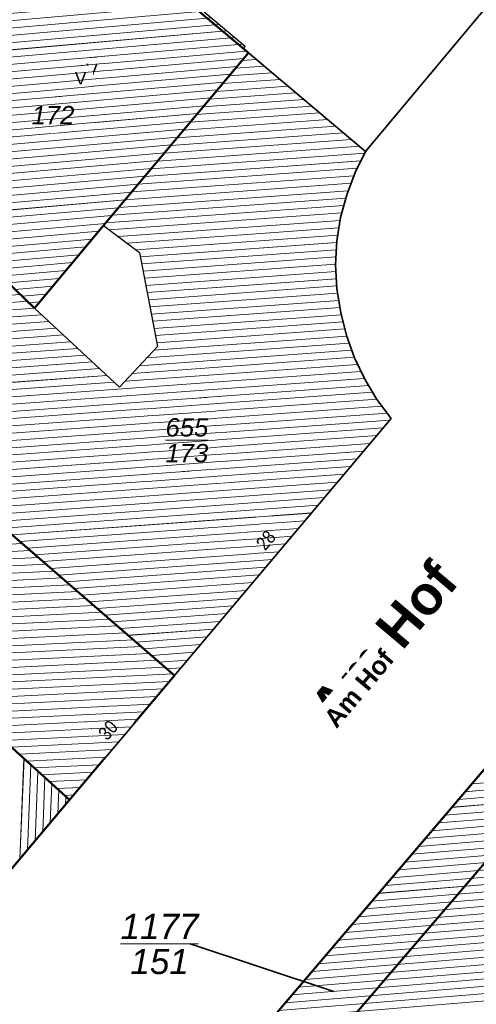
# Model space of a CAD drawing. Header units: millimetres. Extents: x 32365810 to 32368499, y 5620272 to 5622478.
# Tile 31 of 256: x 32366510 to 32366534, y 5620574 to 5620625. Entities that reach past the tile are written whole.
import ezdxf

# ---------------------------------------------------------------- set-up
doc = ezdxf.new("R2010")
doc.units = ezdxf.units.MM
for name, pattern in [('1600.1047', [0]), ('1600.2028', [0]), ('1600.2505', [0])]:
    doc.linetypes.add(name, pattern=pattern)
doc.layers.get('0').update_dxf_attribs({"color": 1, "linetype": 'CONTINUOUS'})
doc.layers.add('_K_Flurstücke_Grenzpunkte', color=251, linetype='CONTINUOUS', lineweight=50)
for name, color, linetype in [('_K_Gebäude', 251, 'CONTINUOUS'), ('_K_Lagebezeichnungen', 251, 'CONTINUOUS'), ('_K_Siedlungsflächen - Bauwerke u. Einrichtungen', 251, 'CONTINUOUS')]:
    doc.layers.add(name, color=color, linetype=linetype)
for name, color, linetype, transparency in [('Flurstücke_Grenzpunkte', 11, 'CONTINUOUS', 0.75), ('Gebäude', 31, 'CONTINUOUS', 0.75), ('Lagebezeichnungen', 12, 'CONTINUOUS', 0.75), ('Siedlungsflächen - Bauwerke u. Einrichtungen', 51, 'CONTINUOUS', 0.75)]:
    doc.layers.add(name, color=color, linetype=linetype, transparency=transparency)
doc.styles.add('Flurstücksnummer - K 10 700', font='ariali.ttf')
doc.styles.add('Hausnummern NRW', font='arial.ttf', dxfattribs={"width": 0.85})
doc.styles.add('Name - Bauwerken u. Einrichtungen - F 10', font='arialbd.ttf')
doc.styles.add('Sonstiger Text_ Bezeichnung - N 7 380', font='arial.ttf')

# ---------------------------------------------------------------- blocks, each defined once
blk = doc.blocks.new('O864')
at = {"layer": 'Flurstücke_Grenzpunkte', "color": 7, "linetype": '1600.2028', "lineweight": 35}
blk.add_line((32366040.647, 5621945.818), (32366011.584, 5621911.876), dxfattribs=at)
blk = doc.blocks.new('O948')
at = {"layer": 'Flurstücke_Grenzpunkte', "color": 7, "linetype": '1600.2028', "lineweight": 35}
for p, q in [((32366013.191, 5621942.119), (32365991.737, 5621961.55)), ((32366006.218, 5621933.849), (32366013.191, 5621942.119))]:
    blk.add_line(p, q, dxfattribs=at)
blk = doc.blocks.new('O957')
at = {"layer": 'Flurstücke_Grenzpunkte', "color": 7, "linetype": '1600.2028', "lineweight": 35}
for p, q in [((32366013.191, 5621942.119), (32365991.737, 5621961.55)), ((32366018.627, 5621948.566), (32366004.778, 5621960.532)), ((32366013.191, 5621942.119), (32366018.627, 5621948.566))]:
    blk.add_line(p, q, dxfattribs=at)
blk = doc.blocks.new('O1311')
at = {"layer": 'Flurstücke_Grenzpunkte', "color": 7, "linetype": '1600.2028', "lineweight": 35}
for p, q in [((32366022.447, 5621980.788), (32366014.949, 5621971.851)), ((32366028.516, 5621975.686), (32366022.447, 5621980.788)), ((32366027.968, 5621974.591), (32366028.516, 5621975.686)), ((32366027.534, 5621973.446), (32366027.968, 5621974.591)), ((32366027.216, 5621972.263), (32366027.534, 5621973.446)), ((32366014.949, 5621971.851), (32366011.366, 5621967.579)), ((32366027.02, 5621971.054), (32366027.216, 5621972.263)), ((32366011.366, 5621967.579), (32366007.959, 5621970.843)), ((32366026.952, 5621969.828), (32366027.02, 5621971.054)), ((32366027.031, 5621968.58), (32366026.952, 5621969.828)), ((32366027.234, 5621967.344), (32366027.031, 5621968.58)), ((32366027.532, 5621966.151), (32366027.234, 5621967.344)), ((32366027.944, 5621964.996), (32366027.532, 5621966.151)), ((32366028.469, 5621963.89), (32366027.944, 5621964.996)), ((32366029.102, 5621962.842), (32366028.469, 5621963.89)), ((32366029.838, 5621961.863), (32366029.102, 5621962.842)), ((32366018.627, 5621948.566), (32366029.838, 5621961.863)), ((32366018.627, 5621948.566), (32366004.778, 5621960.532))]:
    blk.add_line(p, q, dxfattribs=at)
at = {"layer": 'Flurstücke_Grenzpunkte', "color": 7, "lineweight": 18, "insert": (32366019.261, 5621960.737), "char_height": 0.95, "attachment_point": 5, "line_spacing_factor": 0.69, "style": 'Flurstücksnummer - K 10 700', "bg_fill": 2}
blk.add_mtext('\\S655/173;', dxfattribs=at)
blk = doc.blocks.new('O1646')
at = {"layer": 'Flurstücke_Grenzpunkte', "color": 7, "linetype": '1600.2028', "lineweight": 35}
for p, q in [((32366037.554, 5621986.515), (32366028.516, 5621975.686)), ((32366027.968, 5621974.591), (32366028.516, 5621975.686)), ((32366027.534, 5621973.446), (32366027.968, 5621974.591)), ((32366027.216, 5621972.263), (32366027.534, 5621973.446)), ((32366027.02, 5621971.054), (32366027.216, 5621972.263)), ((32366026.952, 5621969.828), (32366027.02, 5621971.054)), ((32366027.031, 5621968.58), (32366026.952, 5621969.828)), ((32366027.234, 5621967.344), (32366027.031, 5621968.58)), ((32366027.532, 5621966.151), (32366027.234, 5621967.344)), ((32366027.944, 5621964.996), (32366027.532, 5621966.151)), ((32366028.469, 5621963.89), (32366027.944, 5621964.996)), ((32366029.102, 5621962.842), (32366028.469, 5621963.89)), ((32366029.838, 5621961.863), (32366029.102, 5621962.842)), ((32366018.627, 5621948.566), (32366029.838, 5621961.863)), ((32366013.191, 5621942.119), (32366018.627, 5621948.566)), ((32366038.2, 5621947.878), (32366017.066, 5621923.053)), ((32366006.218, 5621933.849), (32366013.191, 5621942.119))]:
    blk.add_line(p, q, dxfattribs=at)
blk = doc.blocks.new('O1763')
at = {"layer": 'Flurstücke_Grenzpunkte', "color": 7, "linetype": '1600.2028', "lineweight": 35}
for p, q in [((32366013.532, 5621988.284), (32366022.447, 5621980.788)), ((32366037.554, 5621986.515), (32366028.516, 5621975.686)), ((32366028.516, 5621975.686), (32366022.447, 5621980.788))]:
    blk.add_line(p, q, dxfattribs=at)
blk = doc.blocks.new('O1771')
at = {"layer": 'Flurstücke_Grenzpunkte', "color": 7, "linetype": '1600.2028', "lineweight": 35}
for p, q in [((32366006.281, 5621979.73), (32366013.532, 5621988.284)), ((32366013.532, 5621988.284), (32366022.447, 5621980.788)), ((32366022.447, 5621980.788), (32366014.949, 5621971.851)), ((32366002.765, 5621975.819), (32366006.281, 5621979.73)), ((32366003.757, 5621974.868), (32366002.765, 5621975.819)), ((32366007.959, 5621970.843), (32366003.757, 5621974.868)), ((32366014.949, 5621971.851), (32366011.366, 5621967.579)), ((32366011.366, 5621967.579), (32366007.959, 5621970.843))]:
    blk.add_line(p, q, dxfattribs=at)
at = {"layer": 'Flurstücke_Grenzpunkte', "color": 7, "lineweight": 18, "insert": (32366012.33, 5621977.09), "char_height": 0.95, "attachment_point": 8, "line_spacing_factor": 0.69, "style": 'Flurstücksnummer - K 10 700', "bg_fill": 2}
blk.add_mtext('172', dxfattribs=at)
blk = doc.blocks.new('O2162')
at = {"layer": 'Gebäude', "color": 7, "linetype": '1600.2505', "lineweight": 18}
for p, q in [((32366013.191, 5621942.119), (32365991.737, 5621961.55)), ((32366006.218, 5621933.849), (32366013.191, 5621942.119))]:
    blk.add_line(p, q, dxfattribs=at)
blk = doc.blocks.new('O2375')
at = {"layer": 'Gebäude', "color": 7, "linetype": '1600.2505', "lineweight": 18}
for p, q in [((32366022.447, 5621980.788), (32366014.949, 5621971.851)), ((32366028.516, 5621975.686), (32366022.447, 5621980.788)), ((32366027.968, 5621974.591), (32366028.516, 5621975.686)), ((32366027.534, 5621973.446), (32366027.968, 5621974.591)), ((32366027.216, 5621972.263), (32366027.534, 5621973.446)), ((32366014.949, 5621971.851), (32366016.809, 5621970.46)), ((32366027.02, 5621971.054), (32366027.216, 5621972.263)), ((32366011.366, 5621967.579), (32366007.959, 5621970.843)), ((32366026.952, 5621969.828), (32366027.02, 5621971.054)), ((32366016.809, 5621970.46), (32366017.738, 5621965.594)), ((32366027.031, 5621968.58), (32366026.952, 5621969.828)), ((32366027.234, 5621967.344), (32366027.031, 5621968.58)), ((32366015.776, 5621963.482), (32366011.366, 5621967.579)), ((32366027.532, 5621966.151), (32366027.234, 5621967.344)), ((32366027.944, 5621964.996), (32366027.532, 5621966.151)), ((32366017.738, 5621965.594), (32366015.776, 5621963.482)), ((32366028.469, 5621963.89), (32366027.944, 5621964.996)), ((32366029.102, 5621962.842), (32366028.469, 5621963.89)), ((32366029.838, 5621961.863), (32366029.102, 5621962.842)), ((32366018.627, 5621948.566), (32366029.838, 5621961.863)), ((32366004.778, 5621960.532), (32366018.627, 5621948.566))]:
    blk.add_line(p, q, dxfattribs=at)
at = {"layer": 'Lagebezeichnungen', "color": 7, "lineweight": 18, "insert": (32366023.622, 5621955.33), "char_height": 0.7, "attachment_point": 8, "rotation": 49.5852, "line_spacing_factor": 0.69, "style": 'Hausnummern NRW', "bg_fill": 2}
blk.add_mtext('28', dxfattribs=at)
blk = doc.blocks.new('O2434')
at = {"layer": 'Gebäude', "color": 7, "linetype": '1600.2505', "lineweight": 18}
blk.add_line((32366038.2, 5621947.878), (32366017.066, 5621923.053), dxfattribs=at)
blk = doc.blocks.new('O2466')
at = {"layer": 'Gebäude', "color": 7, "linetype": '1600.2505', "lineweight": 18}
for p, q in [((32366013.191, 5621942.119), (32365991.737, 5621961.55)), ((32366004.778, 5621960.532), (32366018.627, 5621948.566)), ((32366013.191, 5621942.119), (32366018.627, 5621948.566))]:
    blk.add_line(p, q, dxfattribs=at)
at = {"layer": 'Lagebezeichnungen', "color": 7, "lineweight": 18, "insert": (32366015.45, 5621945.5), "char_height": 0.7, "attachment_point": 8, "rotation": 49.5852, "line_spacing_factor": 0.69, "style": 'Hausnummern NRW', "bg_fill": 2}
blk.add_mtext('30', dxfattribs=at)
blk = doc.blocks.new('O2520')
at = {"layer": 'Gebäude', "color": 7, "linetype": '1600.2505', "lineweight": 18}
for p, q in [((32366013.399, 5621988.127), (32366006.281, 5621979.73)), ((32366013.472, 5621988.065), (32366013.399, 5621988.127)), ((32366013.693, 5621988.323), (32366013.472, 5621988.065)), ((32366022.276, 5621981.114), (32366013.693, 5621988.323)), ((32366022.181, 5621981.004), (32366022.276, 5621981.114)), ((32366022.447, 5621980.788), (32366022.181, 5621981.004)), ((32366022.447, 5621980.788), (32366014.949, 5621971.851)), ((32366006.281, 5621979.73), (32366002.765, 5621975.819)), ((32366002.765, 5621975.819), (32366007.959, 5621970.843)), ((32366011.366, 5621967.579), (32366014.949, 5621971.851)), ((32366011.366, 5621967.579), (32366007.959, 5621970.843))]:
    blk.add_line(p, q, dxfattribs=at)
at = {"layer": 'Gebäude', "color": 7, "lineweight": 18, "insert": (32366014.346, 5621979.901), "char_height": 0.65, "attachment_point": 5, "line_spacing_factor": 0.69, "style": 'Sonstiger Text_ Bezeichnung - N 7 380', "bg_fill": 2}
blk.add_mtext('V', dxfattribs=at)
at = {"layer": 'Gebäude', "color": 7, "lineweight": 18, "insert": (32366013.758, 5621979.477), "char_height": 0.65, "attachment_point": 5, "line_spacing_factor": 0.69, "style": 'Sonstiger Text_ Bezeichnung - N 7 380', "bg_fill": 2}
blk.add_mtext('V', dxfattribs=at)
at = {"layer": 'Lagebezeichnungen', "color": 7, "lineweight": 18, "insert": (32366016.78, 5621983.279), "char_height": 0.7, "attachment_point": 8, "rotation": 320.077, "line_spacing_factor": 0.69, "style": 'Hausnummern NRW', "bg_fill": 2}
blk.add_mtext('1', dxfattribs=at)
blk = doc.blocks.new('*X1083')
at = {"color": 253, "linetype": '1600.1047', "lineweight": 18, "true_color": 0xb2b2b2}
for p, q in [((32366010.610543, 5621939.05857), (32366010.826437, 5621944.260597)), ((32366011.005297, 5621939.526749), (32366011.188163, 5621943.93298)), ((32366011.40005, 5621939.994927), (32366011.549889, 5621943.605363)), ((32366011.794803, 5621940.463106), (32366011.911615, 5621943.277745)), ((32366012.189556, 5621940.931284), (32366012.273341, 5621942.950128)), ((32366012.584309, 5621941.399462), (32366012.635067, 5621942.622511)), ((32366012.979062, 5621941.867641), (32366012.996794, 5621942.294894))]:
    blk.add_line(p, q, dxfattribs=at)
blk = doc.blocks.new('*X1150')
at = {"color": 253, "linetype": '1600.1047', "lineweight": 18, "true_color": 0xb2b2b2}
for p, q in [((32366022.11828, 5621980.396192), (32366022.849611, 5621980.449539)), ((32366021.782261, 5621979.995686), (32366023.261161, 5621980.103562)), ((32366021.110223, 5621979.194672), (32366024.084262, 5621979.41161)), ((32366021.446242, 5621979.595179), (32366023.672712, 5621979.757586)), ((32366020.774204, 5621978.794165), (32366024.495812, 5621979.065634)), ((32366020.438185, 5621978.393658), (32366024.907363, 5621978.719657)), ((32366019.766148, 5621977.592644), (32366025.730463, 5621978.027705)), ((32366020.102167, 5621977.993151), (32366025.318913, 5621978.373681)), ((32366019.430129, 5621977.192137), (32366026.142014, 5621977.681729)), ((32366018.758091, 5621976.391124), (32366026.965114, 5621976.989776)), ((32366019.09411, 5621976.791631), (32366026.553564, 5621977.335753)), ((32366018.422072, 5621975.990617), (32366027.376665, 5621976.6438)), ((32366017.750035, 5621975.189603), (32366028.199765, 5621975.951848)), ((32366018.086053, 5621975.59011), (32366027.788215, 5621976.297824)), ((32366017.414016, 5621974.789096), (32366028.470768, 5621975.595619)), ((32366017.077997, 5621974.388589), (32366028.275469, 5621975.205377)), ((32366016.405959, 5621973.587576), (32366027.905612, 5621974.426406)), ((32366016.741978, 5621973.988083), (32366028.08017, 5621974.815135)), ((32366016.06994, 5621973.187069), (32366027.759042, 5621974.039718)), ((32366015.733921, 5621972.786562), (32366027.612473, 5621973.65303)), ((32366015.061884, 5621971.985548), (32366027.38301, 5621972.8843)), ((32366015.397903, 5621972.386055), (32366027.486103, 5621973.267816)), ((32366015.253196, 5621971.623507), (32366027.279918, 5621972.500783)), ((32366015.711285, 5621971.280925), (32366027.19256, 5621972.118415)), ((32366016.169374, 5621970.938344), (32366027.130875, 5621971.737919)), ((32366016.627463, 5621970.595762), (32366027.06919, 5621971.357423)), ((32366016.851741, 5621970.236126), (32366027.015758, 5621970.977529)), ((32366016.922539, 5621969.865294), (32366026.994819, 5621970.600005)), ((32366016.993337, 5621969.494462), (32366026.97388, 5621970.222482)), ((32366017.064135, 5621969.12363), (32366026.952941, 5621969.844958)), ((32366017.134933, 5621968.752798), (32366026.974627, 5621969.470544)), ((32366017.205731, 5621968.381966), (32366026.998319, 5621969.096275)), ((32366017.276529, 5621968.011134), (32366027.022011, 5621968.722007)), ((32365998.272156, 5621967.376872), (32366010.635632, 5621968.278713)), ((32366017.347327, 5621967.640301), (32366027.068869, 5621968.349429)), ((32365998.639559, 5621967.027676), (32366011.000333, 5621967.929319)), ((32366017.418125, 5621967.269469), (32366027.129891, 5621967.977884)), ((32365999.006963, 5621966.678479), (32366011.365034, 5621967.579926)), ((32365999.374366, 5621966.329283), (32366011.740263, 5621967.2313)), ((32366017.488923, 5621966.898637), (32366027.190914, 5621967.606339)), ((32366017.559721, 5621966.527805), (32366027.261111, 5621967.235463)), ((32365999.74177, 5621965.980087), (32366012.115521, 5621966.882677)), ((32366017.630519, 5621966.156973), (32366027.353351, 5621966.866195)), ((32366000.109173, 5621965.63089), (32366012.490778, 5621966.534053)), ((32366000.476576, 5621965.281694), (32366012.866036, 5621966.185429)), ((32366017.701317, 5621965.786141), (32366027.445591, 5621966.496927)), ((32366000.84398, 5621964.932497), (32366013.241293, 5621965.836806)), ((32366017.182772, 5621964.996324), (32366027.670983, 5621965.761375)), ((32366017.557454, 5621965.399651), (32366027.540263, 5621966.127836)), ((32366001.211383, 5621964.583301), (32366013.616551, 5621965.488182)), ((32366001.578787, 5621964.234104), (32366013.991808, 5621965.139559)), ((32366016.808091, 5621964.592997), (32366027.801703, 5621965.394914)), ((32366001.94619, 5621963.884908), (32366014.367066, 5621964.790935)), ((32366016.058727, 5621963.786343), (32366028.101229, 5621964.66477)), ((32366016.433409, 5621964.18967), (32366027.932424, 5621965.028453)), ((32366002.313594, 5621963.535711), (32366014.742323, 5621964.442312)), ((32366003.415804, 5621962.488122), (32366028.273735, 5621964.301357)), ((32366002.680997, 5621963.186515), (32366015.11758, 5621964.093688)), ((32366003.048401, 5621962.837318), (32366015.492838, 5621963.745064)), ((32366003.783207, 5621962.138925), (32366028.446242, 5621963.937944)), ((32366004.150611, 5621961.789729), (32366028.657824, 5621963.577381)), ((32366004.518014, 5621961.440532), (32366028.875345, 5621963.217252)), ((32366004.885418, 5621961.091336), (32366029.092866, 5621962.857122)), ((32366004.921108, 5621960.717943), (32366029.358721, 5621962.500519)), ((32366004.991978, 5621960.347116), (32366029.626695, 5621962.144069)), ((32366005.393264, 5621960.000391), (32366029.766567, 5621961.778276)), ((32366005.79455, 5621959.653666), (32366029.428782, 5621961.37764)), ((32366006.195837, 5621959.306941), (32366029.090997, 5621960.977004)), ((32366006.597123, 5621958.960216), (32366028.753212, 5621960.576369)), ((32366006.99841, 5621958.613491), (32366028.415427, 5621960.175733)), ((32366007.399696, 5621958.266767), (32366028.077642, 5621959.775097)), ((32366007.800983, 5621957.920042), (32366027.739857, 5621959.374462)), ((32366008.202269, 5621957.573317), (32366027.402072, 5621958.973826)), ((32366008.603555, 5621957.226592), (32366027.064287, 5621958.57319)), ((32366009.004842, 5621956.879867), (32366026.726502, 5621958.172555)), ((32366009.406128, 5621956.533142), (32366026.388717, 5621957.771919)), ((32366009.807415, 5621956.186417), (32366026.050932, 5621957.371283)), ((32366010.208701, 5621955.839692), (32366025.713147, 5621956.970647)), ((32366010.609988, 5621955.492967), (32366025.375362, 5621956.570012)), ((32366011.011274, 5621955.146242), (32366025.037577, 5621956.169376)), ((32366011.41256, 5621954.799517), (32366024.699792, 5621955.76874)), ((32366011.813847, 5621954.452792), (32366024.362008, 5621955.368105)), ((32366012.215133, 5621954.106068), (32366024.024223, 5621954.967469)), ((32366012.61642, 5621953.759343), (32366023.686438, 5621954.566833)), ((32366013.017706, 5621953.412618), (32366023.348653, 5621954.166198)), ((32366013.418993, 5621953.065893), (32366023.010868, 5621953.765562)), ((32366013.820279, 5621952.719168), (32366022.673083, 5621953.364926)), ((32366014.221565, 5621952.372443), (32366022.335298, 5621952.964291)), ((32366014.622852, 5621952.025718), (32366021.997513, 5621952.563655)), ((32366015.024138, 5621951.678993), (32366021.659728, 5621952.163019)), ((32366015.425425, 5621951.332268), (32366021.321943, 5621951.762383)), ((32366015.826711, 5621950.985543), (32366020.984158, 5621951.361748)), ((32366016.227998, 5621950.638818), (32366020.646373, 5621950.961112)), ((32366016.629284, 5621950.292093), (32366020.308588, 5621950.560476)), ((32366017.03057, 5621949.945369), (32366019.970803, 5621950.159841)), ((32366017.431857, 5621949.598644), (32366019.633018, 5621949.759205)), ((32366017.833143, 5621949.251919), (32366019.295233, 5621949.358569)), ((32366018.23443, 5621948.905194), (32366018.957448, 5621948.957934))]:
    blk.add_line(p, q, dxfattribs=at)
blk = doc.blocks.new('*X1169')
at = {"color": 253, "linetype": '1600.1047', "lineweight": 18, "true_color": 0xb2b2b2}
for p, q in [((32366061.149928, 5621944.81373), (32366033.660646, 5621942.54586)), ((32366061.495662, 5621945.218527), (32366034.005173, 5621942.950557)), ((32366060.804193, 5621944.408933), (32366033.31612, 5621942.141162)), ((32366060.458458, 5621944.004136), (32366032.971593, 5621941.736465)), ((32366060.112724, 5621943.599339), (32366032.627066, 5621941.331767)), ((32366059.421254, 5621942.789744), (32366031.938012, 5621940.522372)), ((32366059.766989, 5621943.194541), (32366032.282539, 5621940.92707)), ((32366059.07552, 5621942.384947), (32366031.593486, 5621940.117675)), ((32366058.729785, 5621941.98015), (32366031.248959, 5621939.712977)), ((32366058.38405, 5621941.575353), (32366030.904432, 5621939.308279)), ((32366057.692581, 5621940.765758), (32366030.215378, 5621938.498884)), ((32366058.038316, 5621941.170556), (32366030.559905, 5621938.903582)), ((32366057.346846, 5621940.360961), (32366029.870852, 5621938.094187)), ((32366057.001112, 5621939.956164), (32366029.526325, 5621937.689489)), ((32366056.309643, 5621939.14657), (32366028.837271, 5621936.880094)), ((32366056.655377, 5621939.551367), (32366029.181798, 5621937.284792)), ((32366055.963908, 5621938.741772), (32366028.492744, 5621936.475397)), ((32366055.618173, 5621938.336975), (32366028.148218, 5621936.070699)), ((32366055.272439, 5621937.932178), (32366027.803691, 5621935.666002)), ((32366054.580969, 5621937.122584), (32366027.114637, 5621934.856607)), ((32366054.926704, 5621937.527381), (32366027.459164, 5621935.261304)), ((32366054.235235, 5621936.717787), (32366026.770111, 5621934.451909)), ((32366053.8895, 5621936.312989), (32366026.425584, 5621934.047212)), ((32366054.365048, 5621935.599674), (32366025.73653, 5621933.237816)), ((32366053.982442, 5621935.944383), (32366026.081057, 5621933.642514)), ((32366054.747653, 5621935.254965), (32366025.392003, 5621932.833119)), ((32366055.512864, 5621934.565547), (32366024.70295, 5621932.023724)), ((32366055.130259, 5621934.910256), (32366025.047477, 5621932.428421)), ((32366055.89547, 5621934.220838), (32366024.358423, 5621931.619026)), ((32366056.278076, 5621933.876129), (32366024.013896, 5621931.214329)), ((32366056.660681, 5621933.53142), (32366023.669369, 5621930.809631))]:
    blk.add_line(p, q, dxfattribs=at)
blk = doc.blocks.new('*X1174')
at = {"color": 253, "linetype": '1600.1047', "lineweight": 18, "true_color": 0xb2b2b2}
for p, q in [((32365999.175072, 5621954.813299), (32366010.73461, 5621955.385289)), ((32365999.568146, 5621954.45729), (32366011.145614, 5621955.030168)), ((32365999.961219, 5621954.101282), (32366011.556619, 5621954.675046)), ((32366000.354293, 5621953.745273), (32366011.967623, 5621954.319925)), ((32366000.747366, 5621953.389264), (32366012.378627, 5621953.964803)), ((32366001.14044, 5621953.033255), (32366012.789632, 5621953.609682)), ((32366001.533513, 5621952.677247), (32366013.200636, 5621953.25456)), ((32366001.926587, 5621952.321238), (32366013.61164, 5621952.899439)), ((32366002.31966, 5621951.965229), (32366014.022644, 5621952.544317)), ((32366002.712734, 5621951.609221), (32366014.433649, 5621952.189196)), ((32366003.105807, 5621951.253212), (32366014.844653, 5621951.834075)), ((32366003.498881, 5621950.897203), (32366015.255657, 5621951.478953)), ((32366003.891954, 5621950.541194), (32366015.666661, 5621951.123832)), ((32366004.285028, 5621950.185186), (32366016.077666, 5621950.76871)), ((32366004.678101, 5621949.829177), (32366016.48867, 5621950.413589)), ((32366005.071174, 5621949.473168), (32366016.899674, 5621950.058467)), ((32366005.464248, 5621949.11716), (32366017.310679, 5621949.703346)), ((32366005.857321, 5621948.761151), (32366017.721683, 5621949.348224)), ((32366006.250395, 5621948.405142), (32366018.132687, 5621948.993103)), ((32366006.643468, 5621948.049133), (32366018.543691, 5621948.637981)), ((32366007.036542, 5621947.693125), (32366018.363599, 5621948.253611)), ((32366007.429615, 5621947.337116), (32366018.033235, 5621947.861805)), ((32366007.822689, 5621946.981107), (32366017.702871, 5621947.469999)), ((32366008.215762, 5621946.625099), (32366017.372507, 5621947.078194)), ((32366008.608836, 5621946.26909), (32366017.042143, 5621946.686388)), ((32366009.001909, 5621945.913081), (32366016.711779, 5621946.294582)), ((32366009.394983, 5621945.557073), (32366016.381415, 5621945.902776)), ((32366009.788056, 5621945.201064), (32366016.051051, 5621945.51097)), ((32366010.18113, 5621944.845055), (32366015.720687, 5621945.119164)), ((32366010.574203, 5621944.489046), (32366015.390323, 5621944.727358)), ((32366010.967277, 5621944.133038), (32366015.059959, 5621944.335552)), ((32366011.36035, 5621943.777029), (32366014.729595, 5621943.943746)), ((32366011.753424, 5621943.42102), (32366014.399231, 5621943.55194)), ((32366012.146497, 5621943.065012), (32366014.068867, 5621943.160134)), ((32366012.539571, 5621942.709003), (32366013.738503, 5621942.768328)), ((32366012.932644, 5621942.352994), (32366013.408139, 5621942.376523))]:
    blk.add_line(p, q, dxfattribs=at)
blk = doc.blocks.new('*X1190')
at = {"color": 253, "linetype": '1600.1047', "lineweight": 18, "true_color": 0xb2b2b2}
for p, q in [((32366014.416512, 5621987.71531), (32366012.940462, 5621987.586069)), ((32366014.010642, 5621988.056208), (32366013.285142, 5621987.992684)), ((32366014.822383, 5621987.374413), (32366012.595781, 5621987.179454)), ((32366015.634124, 5621986.692619), (32366011.90642, 5621986.366225)), ((32366015.228253, 5621987.033516), (32366012.251101, 5621986.77284)), ((32366016.039994, 5621986.351722), (32366011.561739, 5621985.959611)), ((32366016.851735, 5621985.669927), (32366010.872378, 5621985.146382)), ((32366016.445865, 5621986.010825), (32366011.217059, 5621985.552996)), ((32366017.257606, 5621985.32903), (32366010.527698, 5621984.739767)), ((32366018.069347, 5621984.647236), (32366009.838337, 5621983.926538)), ((32366017.663476, 5621984.988133), (32366010.183017, 5621984.333152)), ((32366018.475217, 5621984.306339), (32366009.493656, 5621983.519923)), ((32366019.286958, 5621983.624544), (32366008.804295, 5621982.706694)), ((32366018.881088, 5621983.965442), (32366009.148976, 5621983.113309)), ((32366019.692829, 5621983.283647), (32366008.459614, 5621982.300079)), ((32366020.504569, 5621982.601853), (32366007.770253, 5621981.48685)), ((32366020.098699, 5621982.94275), (32366008.114934, 5621981.893465)), ((32366020.91044, 5621982.260956), (32366007.425573, 5621981.080236)), ((32366021.722181, 5621981.579161), (32366006.736212, 5621980.267007)), ((32366021.31631, 5621981.920059), (32366007.080892, 5621980.673621)), ((32366022.128051, 5621981.238264), (32366006.391531, 5621979.860392)), ((32366022.198278, 5621980.491544), (32366005.664133, 5621979.043832)), ((32366022.333886, 5621980.879852), (32366006.031464, 5621979.45243)), ((32366021.857415, 5621980.085263), (32366005.296803, 5621978.635235)), ((32366021.516553, 5621979.678983), (32366004.929472, 5621978.226637)), ((32366021.17569, 5621979.272703), (32366004.562142, 5621977.818039)), ((32366020.493965, 5621978.460142), (32366003.827481, 5621977.000843)), ((32366020.834827, 5621978.866423), (32366004.194811, 5621977.409441)), ((32366020.153102, 5621978.053862), (32366003.46015, 5621976.592246)), ((32366019.812239, 5621977.647582), (32366003.092819, 5621976.183648)), ((32366019.471377, 5621977.241301), (32366002.803725, 5621975.7819)), ((32366019.130514, 5621976.835021), (32366003.163747, 5621975.436989)), ((32366018.789651, 5621976.428741), (32366003.523769, 5621975.092077)), ((32366018.448789, 5621976.022461), (32366003.883792, 5621974.747166)), ((32366018.107926, 5621975.61618), (32366004.243814, 5621974.402254)), ((32366017.767063, 5621975.2099), (32366004.603836, 5621974.057342)), ((32366017.426201, 5621974.80362), (32366004.963859, 5621973.712431)), ((32366017.085338, 5621974.397339), (32366005.323881, 5621973.367519)), ((32366016.744475, 5621973.991059), (32366005.683903, 5621973.022608)), ((32366016.403613, 5621973.584779), (32366006.043925, 5621972.677696)), ((32366016.06275, 5621973.178498), (32366006.403948, 5621972.332784)), ((32366015.721887, 5621972.772218), (32366006.76397, 5621971.987873)), ((32366015.381025, 5621972.365938), (32366007.123992, 5621971.642961)), ((32366015.040162, 5621971.959658), (32366007.484014, 5621971.29805)), ((32366014.699385, 5621971.553385), (32366007.844037, 5621970.953138)), ((32366014.358639, 5621971.147115), (32366008.204059, 5621970.608227)), ((32366014.017894, 5621970.740845), (32366008.564082, 5621970.263315)), ((32366013.677148, 5621970.334575), (32366008.924104, 5621969.918403)), ((32366013.336402, 5621969.928305), (32366009.284127, 5621969.573492)), ((32366012.995657, 5621969.522035), (32366009.644149, 5621969.22858)), ((32366012.654911, 5621969.115765), (32366010.004172, 5621968.883669)), ((32366012.314165, 5621968.709494), (32366010.364195, 5621968.538757)), ((32366011.97342, 5621968.303224), (32366010.724217, 5621968.193846)), ((32366011.632674, 5621967.896954), (32366011.08424, 5621967.848934))]:
    blk.add_line(p, q, dxfattribs=at)

msp = doc.modelspace()

# ---------------------------------------------------------------- linework, layer by layer
at = {"layer": '_K_Flurstücke_Grenzpunkte', "linetype": '1600.2028', "lineweight": 35}
for p, q in [((32366513.357, 5620630.538), (32366522.272, 5620623.042)), ((32366537.379, 5620628.769), (32366528.341, 5620617.94)), ((32366537.379, 5620628.769), (32366528.341, 5620617.94)), ((32366522.272, 5620623.042), (32366514.774, 5620614.105)), ((32366528.341, 5620617.94), (32366522.272, 5620623.042)), ((32366528.341, 5620617.94), (32366522.272, 5620623.042)), ((32366527.793, 5620616.845), (32366528.341, 5620617.94)), ((32366527.793, 5620616.845), (32366528.341, 5620617.94)), ((32366527.359, 5620615.7), (32366527.793, 5620616.845)), ((32366527.359, 5620615.7), (32366527.793, 5620616.845)), ((32366527.041, 5620614.517), (32366527.359, 5620615.7)), ((32366527.041, 5620614.517), (32366527.359, 5620615.7)), ((32366514.774, 5620614.105), (32366511.191, 5620609.833)), ((32366526.845, 5620613.308), (32366527.041, 5620614.517)), ((32366526.845, 5620613.308), (32366527.041, 5620614.517)), ((32366511.191, 5620609.833), (32366507.784, 5620613.097)), ((32366526.777, 5620612.082), (32366526.845, 5620613.308)), ((32366526.777, 5620612.082), (32366526.845, 5620613.308)), ((32366526.856, 5620610.834), (32366526.777, 5620612.082)), ((32366526.856, 5620610.834), (32366526.777, 5620612.082)), ((32366527.059, 5620609.598), (32366526.856, 5620610.834)), ((32366527.059, 5620609.598), (32366526.856, 5620610.834)), ((32366527.357, 5620608.405), (32366527.059, 5620609.598)), ((32366527.357, 5620608.405), (32366527.059, 5620609.598)), ((32366527.769, 5620607.25), (32366527.357, 5620608.405)), ((32366527.769, 5620607.25), (32366527.357, 5620608.405)), ((32366528.294, 5620606.144), (32366527.769, 5620607.25)), ((32366528.294, 5620606.144), (32366527.769, 5620607.25)), ((32366528.927, 5620605.096), (32366528.294, 5620606.144)), ((32366528.927, 5620605.096), (32366528.294, 5620606.144)), ((32366529.663, 5620604.117), (32366528.927, 5620605.096)), ((32366529.663, 5620604.117), (32366528.927, 5620605.096)), ((32366518.452, 5620590.82), (32366529.663, 5620604.117)), ((32366518.452, 5620590.82), (32366529.663, 5620604.117)), ((32366518.452, 5620590.82), (32366504.603, 5620602.786)), ((32366513.016, 5620584.373), (32366518.452, 5620590.82)), ((32366538.025, 5620590.132), (32366516.891, 5620565.307)), ((32366506.043, 5620576.103), (32366513.016, 5620584.373))]:
    msp.add_line(p, q, dxfattribs=at)
at = {"layer": '_K_Flurstücke_Grenzpunkte', "linetype": 'Continuous', "lineweight": 35}
msp.add_line((32366526.693, 5620574.461), (32366519.257, 5620576.93), dxfattribs=at)
at = {"layer": '_K_Flurstücke_Grenzpunkte', "linetype": '1600.2028'}
for points in [[(32366511.191, 5620609.833), (32366507.784, 5620613.097), (32366503.582, 5620617.122), (32366502.59, 5620618.073), (32366506.106, 5620621.984), (32366513.357, 5620630.538), (32366522.272, 5620623.042), (32366514.774, 5620614.105)], [(32366489.897, 5620608.884), (32366493.682, 5620612.453), (32366494.344, 5620613.198), (32366497.225, 5620610.46), (32366497.693, 5620610.015), (32366493.28, 5620605.544), (32366491.562, 5620603.804), (32366513.016, 5620584.373), (32366506.043, 5620576.103), (32366483.63, 5620600.457), (32366484.577, 5620601.718)], [(32366493.28, 5620605.544), (32366497.693, 5620610.015), (32366504.897, 5620603.168), (32366504.603, 5620602.786), (32366518.452, 5620590.82), (32366513.016, 5620584.373), (32366491.562, 5620603.804)]]:
    msp.add_lwpolyline(points, close=True, dxfattribs=at)
at = {"layer": '_K_Gebäude', "linetype": '1600.1047', "lineweight": 18}
for p, q in [((32366519.518, 5620625.537), (32366508.285, 5620624.554)), ((32366520.33, 5620624.856), (32366507.596, 5620623.741)), ((32366519.924, 5620625.196), (32366507.94, 5620624.147)), ((32366520.736, 5620624.515), (32366507.251, 5620623.334)), ((32366521.548, 5620623.833), (32366506.562, 5620622.521)), ((32366521.142, 5620624.174), (32366506.906, 5620622.927)), ((32366521.953, 5620623.492), (32366506.217, 5620622.114)), ((32366522.159, 5620623.134), (32366505.857, 5620621.706)), ((32366521.683, 5620622.339), (32366505.122, 5620620.889)), ((32366522.024, 5620622.745), (32366505.49, 5620621.297)), ((32366521.608, 5620622.249), (32366523.087, 5620622.357)), ((32366521.944, 5620622.65), (32366522.675, 5620622.703)), ((32366521.342, 5620621.933), (32366504.755, 5620620.48)), ((32366521.272, 5620621.849), (32366523.498, 5620622.011)), ((32366521.001, 5620621.526), (32366504.388, 5620620.072)), ((32366520.6, 5620621.048), (32366524.321, 5620621.319)), ((32366520.936, 5620621.448), (32366523.91, 5620621.665)), ((32366520.66, 5620621.12), (32366504.02, 5620619.663)), ((32366520.264, 5620620.647), (32366524.733, 5620620.973)), ((32366519.979, 5620620.308), (32366503.286, 5620618.846)), ((32366520.319, 5620620.714), (32366503.653, 5620619.255)), ((32366519.592, 5620619.846), (32366525.556, 5620620.281)), ((32366519.928, 5620620.247), (32366525.144, 5620620.627)), ((32366519.638, 5620619.901), (32366502.918, 5620618.437)), ((32366519.256, 5620619.446), (32366525.967, 5620619.935)), ((32366519.297, 5620619.495), (32366502.629, 5620618.036)), ((32366518.584, 5620618.645), (32366526.791, 5620619.243)), ((32366518.92, 5620619.045), (32366526.379, 5620619.589)), ((32366518.956, 5620619.089), (32366502.989, 5620617.691)), ((32366518.248, 5620618.244), (32366527.202, 5620618.897)), ((32366518.615, 5620618.682), (32366503.349, 5620617.346)), ((32366518.274, 5620618.276), (32366503.709, 5620617.001)), ((32366517.575, 5620617.443), (32366528.025, 5620618.206)), ((32366517.911, 5620617.844), (32366527.614, 5620618.551)), ((32366517.933, 5620617.87), (32366504.069, 5620616.656)), ((32366517.239, 5620617.043), (32366528.296, 5620617.849)), ((32366517.592, 5620617.464), (32366504.429, 5620616.311)), ((32366516.903, 5620616.642), (32366528.101, 5620617.459)), ((32366517.252, 5620617.057), (32366504.789, 5620615.966)), ((32366516.911, 5620616.651), (32366505.149, 5620615.621)), ((32366516.231, 5620615.841), (32366527.731, 5620616.68)), ((32366516.567, 5620616.242), (32366527.906, 5620617.069)), ((32366516.57, 5620616.245), (32366505.509, 5620615.276)), ((32366515.895, 5620615.441), (32366527.584, 5620616.293)), ((32366516.229, 5620615.838), (32366505.869, 5620614.931)), ((32366515.559, 5620615.04), (32366527.438, 5620615.907)), ((32366515.888, 5620615.432), (32366506.229, 5620614.586)), ((32366514.887, 5620614.239), (32366527.208, 5620615.138)), ((32366515.223, 5620614.64), (32366527.312, 5620615.521)), ((32366515.547, 5620615.026), (32366506.589, 5620614.242)), ((32366515.206, 5620614.62), (32366506.949, 5620613.897)), ((32366515.079, 5620613.877), (32366527.105, 5620614.754)), ((32366514.866, 5620614.213), (32366507.309, 5620613.552)), ((32366515.537, 5620613.535), (32366527.018, 5620614.372)), ((32366514.525, 5620613.807), (32366507.669, 5620613.207)), ((32366515.995, 5620613.192), (32366526.956, 5620613.992)), ((32366516.453, 5620612.849), (32366526.895, 5620613.611)), ((32366514.184, 5620613.401), (32366508.029, 5620612.862)), ((32366516.677, 5620612.49), (32366526.841, 5620613.231)), ((32366513.843, 5620612.995), (32366508.39, 5620612.517)), ((32366513.503, 5620612.588), (32366508.75, 5620612.172)), ((32366516.748, 5620612.119), (32366526.82, 5620612.854)), ((32366513.162, 5620612.182), (32366509.11, 5620611.827)), ((32366516.819, 5620611.748), (32366526.799, 5620612.476)), ((32366516.89, 5620611.377), (32366526.778, 5620612.099)), ((32366512.821, 5620611.776), (32366509.47, 5620611.482)), ((32366516.96, 5620611.006), (32366526.8, 5620611.724)), ((32366512.48, 5620611.369), (32366509.83, 5620611.137)), ((32366517.031, 5620610.636), (32366526.824, 5620611.35)), ((32366498.098, 5620609.631), (32366510.461, 5620610.532)), ((32366512.14, 5620610.963), (32366510.19, 5620610.792)), ((32366511.799, 5620610.557), (32366510.55, 5620610.448)), ((32366517.102, 5620610.265), (32366526.847, 5620610.976)), ((32366517.173, 5620609.894), (32366526.894, 5620610.603)), ((32366498.465, 5620609.281), (32366510.826, 5620610.183)), ((32366511.458, 5620610.151), (32366510.91, 5620610.103)), ((32366517.244, 5620609.523), (32366526.955, 5620610.232)), ((32366498.832, 5620608.932), (32366511.19, 5620609.834)), ((32366517.314, 5620609.152), (32366527.016, 5620609.86)), ((32366499.2, 5620608.583), (32366511.566, 5620609.485)), ((32366499.567, 5620608.234), (32366511.941, 5620609.136)), ((32366517.385, 5620608.781), (32366527.087, 5620609.489)), ((32366517.456, 5620608.411), (32366527.179, 5620609.12)), ((32366499.935, 5620607.885), (32366512.316, 5620608.788)), ((32366517.527, 5620608.04), (32366527.271, 5620608.751)), ((32366500.302, 5620607.535), (32366512.691, 5620608.439)), ((32366500.669, 5620607.186), (32366513.067, 5620608.09)), ((32366517.008, 5620607.25), (32366527.496, 5620608.015)), ((32366517.383, 5620607.653), (32366527.366, 5620608.381)), ((32366501.037, 5620606.837), (32366513.442, 5620607.742)), ((32366516.634, 5620606.847), (32366527.627, 5620607.649)), ((32366501.404, 5620606.488), (32366513.817, 5620607.393)), ((32366501.772, 5620606.139), (32366514.192, 5620607.045)), ((32366516.259, 5620606.443), (32366527.758, 5620607.282)), ((32366502.139, 5620605.789), (32366514.568, 5620606.696)), ((32366503.241, 5620604.742), (32366528.099, 5620606.555)), ((32366515.884, 5620606.04), (32366527.927, 5620606.918)), ((32366502.506, 5620605.44), (32366514.943, 5620606.347)), ((32366502.874, 5620605.091), (32366515.318, 5620605.999)), ((32366503.609, 5620604.393), (32366528.272, 5620606.192)), ((32366503.976, 5620604.043), (32366528.483, 5620605.831)), ((32366504.343, 5620603.694), (32366528.701, 5620605.471)), ((32366504.711, 5620603.345), (32366528.918, 5620605.111)), ((32366504.747, 5620602.972), (32366529.184, 5620604.754)), ((32366504.817, 5620602.601), (32366529.452, 5620604.398)), ((32366505.219, 5620602.254), (32366529.592, 5620604.032)), ((32366505.62, 5620601.907), (32366529.254, 5620603.631)), ((32366506.021, 5620601.561), (32366528.916, 5620603.231)), ((32366506.423, 5620601.214), (32366528.579, 5620602.83)), ((32366506.824, 5620600.867), (32366528.241, 5620602.429)), ((32366507.225, 5620600.52), (32366527.903, 5620602.029)), ((32366507.626, 5620600.174), (32366527.565, 5620601.628)), ((32366508.028, 5620599.827), (32366527.228, 5620601.227)), ((32366508.429, 5620599.48), (32366526.89, 5620600.827)), ((32366508.83, 5620599.134), (32366526.552, 5620600.426)), ((32366509.232, 5620598.787), (32366526.214, 5620600.026)), ((32366509.633, 5620598.44), (32366525.876, 5620599.625)), ((32366510.034, 5620598.093), (32366525.539, 5620599.224)), ((32366510.435, 5620597.747), (32366525.201, 5620598.824)), ((32366510.837, 5620597.4), (32366524.863, 5620598.423)), ((32366511.238, 5620597.053), (32366524.525, 5620598.022)), ((32366499.001, 5620597.067), (32366510.56, 5620597.639)), ((32366499.394, 5620596.711), (32366510.971, 5620597.284)), ((32366511.639, 5620596.706), (32366524.187, 5620597.622)), ((32366499.787, 5620596.355), (32366511.382, 5620596.929)), ((32366512.041, 5620596.36), (32366523.85, 5620597.221)), ((32366512.442, 5620596.013), (32366523.512, 5620596.82)), ((32366500.18, 5620595.999), (32366511.793, 5620596.574)), ((32366512.843, 5620595.666), (32366523.174, 5620596.42)), ((32366500.573, 5620595.643), (32366512.204, 5620596.218)), ((32366500.966, 5620595.287), (32366512.615, 5620595.863)), ((32366513.244, 5620595.32), (32366522.836, 5620596.019)), ((32366501.359, 5620594.931), (32366513.026, 5620595.508)), ((32366513.646, 5620594.973), (32366522.499, 5620595.619)), ((32366501.752, 5620594.575), (32366513.437, 5620595.153)), ((32366502.145, 5620594.219), (32366513.848, 5620594.798)), ((32366514.047, 5620594.626), (32366522.161, 5620595.218)), ((32366514.448, 5620594.279), (32366521.823, 5620594.817)), ((32366502.538, 5620593.863), (32366514.259, 5620594.443)), ((32366514.85, 5620593.933), (32366521.485, 5620594.417)), ((32366502.931, 5620593.507), (32366514.67, 5620594.088)), ((32366503.324, 5620593.151), (32366515.081, 5620593.733)), ((32366515.251, 5620593.586), (32366521.147, 5620594.016)), ((32366503.717, 5620592.795), (32366515.492, 5620593.377)), ((32366515.652, 5620593.239), (32366520.81, 5620593.615)), ((32366516.053, 5620592.892), (32366520.472, 5620593.215)), ((32366504.11, 5620592.439), (32366515.903, 5620593.022)), ((32366516.455, 5620592.546), (32366520.134, 5620592.814)), ((32366504.504, 5620592.083), (32366516.314, 5620592.667)), ((32366504.897, 5620591.727), (32366516.725, 5620592.312)), ((32366516.856, 5620592.199), (32366519.796, 5620592.414)), ((32366505.29, 5620591.371), (32366517.136, 5620591.957)), ((32366517.257, 5620591.852), (32366519.458, 5620592.013)), ((32366505.683, 5620591.015), (32366517.547, 5620591.602)), ((32366506.076, 5620590.659), (32366517.958, 5620591.247)), ((32366517.659, 5620591.506), (32366519.121, 5620591.612)), ((32366518.06, 5620591.159), (32366518.783, 5620591.212)), ((32366506.469, 5620590.303), (32366518.369, 5620590.892)), ((32366506.862, 5620589.947), (32366518.189, 5620590.507)), ((32366507.255, 5620589.591), (32366517.859, 5620590.115)), ((32366507.648, 5620589.235), (32366517.528, 5620589.724)), ((32366508.041, 5620588.879), (32366517.198, 5620589.332)), ((32366508.434, 5620588.523), (32366516.868, 5620588.94)), ((32366508.827, 5620588.167), (32366516.537, 5620588.548)), ((32366509.22, 5620587.811), (32366516.207, 5620588.156)), ((32366509.613, 5620587.455), (32366515.876, 5620587.765)), ((32366510.007, 5620587.099), (32366515.546, 5620587.373)), ((32366510.4, 5620586.743), (32366515.216, 5620586.981)), ((32366510.793, 5620586.387), (32366514.885, 5620586.589)), ((32366510.436, 5620581.312), (32366510.652, 5620586.514)), ((32366510.831, 5620581.78), (32366511.014, 5620586.187)), ((32366511.186, 5620586.031), (32366514.555, 5620586.197)), ((32366511.225, 5620582.249), (32366511.375, 5620585.859)), ((32366511.579, 5620585.675), (32366514.225, 5620585.806)), ((32366511.62, 5620582.717), (32366511.737, 5620585.531)), ((32366511.972, 5620585.319), (32366513.894, 5620585.414)), ((32366512.015, 5620583.185), (32366512.099, 5620585.204)), ((32366512.365, 5620584.963), (32366513.564, 5620585.022)), ((32366512.41, 5620583.653), (32366512.46, 5620584.876)), ((32366512.758, 5620584.607), (32366513.234, 5620584.63)), ((32366512.804, 5620584.121), (32366512.822, 5620584.549))]:
    msp.add_line(p, q, dxfattribs=at)
at = {"layer": '_K_Gebäude', "linetype": '1600.2505', "lineweight": -2}
for points in [[(32366513.518, 5620630.577), (32366513.297, 5620630.319), (32366513.224, 5620630.381), (32366506.106, 5620621.984), (32366502.59, 5620618.073), (32366507.784, 5620613.097), (32366511.191, 5620609.833), (32366514.774, 5620614.105), (32366522.272, 5620623.042), (32366522.006, 5620623.258), (32366522.101, 5620623.368)], [(32366493.28, 5620605.544), (32366489.897, 5620608.884), (32366484.577, 5620601.718), (32366483.63, 5620600.457), (32366506.043, 5620576.103), (32366513.016, 5620584.373), (32366491.562, 5620603.804)]]:
    msp.add_lwpolyline(points, close=True, dxfattribs=at)
at = {"layer": '_K_Siedlungsflächen - Bauwerke u. Einrichtungen', "linetype": '1600.1047', "lineweight": 18}
for p, q in [((32366561.321, 5620587.472), (32366533.831, 5620585.204)), ((32366560.63, 5620586.663), (32366533.142, 5620584.395)), ((32366560.975, 5620587.067), (32366533.486, 5620584.8)), ((32366560.284, 5620586.258), (32366532.797, 5620583.99)), ((32366559.938, 5620585.853), (32366532.452, 5620583.585)), ((32366559.592, 5620585.448), (32366532.108, 5620583.181)), ((32366558.901, 5620584.639), (32366531.419, 5620582.371)), ((32366559.247, 5620585.043), (32366531.763, 5620582.776)), ((32366558.555, 5620584.234), (32366531.074, 5620581.967)), ((32366558.209, 5620583.829), (32366530.73, 5620581.562)), ((32366557.518, 5620583.019), (32366530.041, 5620580.753)), ((32366557.864, 5620583.424), (32366530.385, 5620581.157)), ((32366557.172, 5620582.615), (32366529.696, 5620580.348)), ((32366556.827, 5620582.21), (32366529.352, 5620579.943)), ((32366556.481, 5620581.805), (32366529.007, 5620579.538)), ((32366555.789, 5620580.995), (32366528.318, 5620578.729)), ((32366556.135, 5620581.4), (32366528.663, 5620579.134)), ((32366555.444, 5620580.591), (32366527.974, 5620578.324)), ((32366555.098, 5620580.186), (32366527.629, 5620577.92)), ((32366554.752, 5620579.781), (32366527.285, 5620577.515)), ((32366554.061, 5620578.971), (32366526.596, 5620576.706)), ((32366554.406, 5620579.376), (32366526.94, 5620577.11)), ((32366553.715, 5620578.567), (32366526.251, 5620576.301)), ((32366553.808, 5620578.198), (32366525.906, 5620575.896)), ((32366554.573, 5620577.509), (32366525.217, 5620575.087)), ((32366554.19, 5620577.853), (32366525.562, 5620575.491)), ((32366554.956, 5620577.164), (32366524.873, 5620574.682)), ((32366555.721, 5620576.474), (32366524.184, 5620573.873)), ((32366555.338, 5620576.819), (32366524.528, 5620574.277)), ((32366556.104, 5620576.13), (32366523.839, 5620573.468)), ((32366556.486, 5620575.785), (32366523.495, 5620573.063))]:
    msp.add_line(p, q, dxfattribs=at)

# ---------------------------------------------------------------- texts
at = {"layer": '_K_Flurstücke_Grenzpunkte', "lineweight": 18, "insert": (32366517.672, 5620578.48), "char_height": 1.3, "attachment_point": 2, "line_spacing_factor": 0.69, "style": 'Flurstücksnummer - K 10 700'}
msp.add_mtext('\\S1177/151;', dxfattribs=at)
at = {"layer": '_K_Lagebezeichnungen', "style": 'Name - Bauwerken u. Einrichtungen - F 10'}
msp.add_text('Am Hof', height=2, rotation=49.7912, dxfattribs=at).set_placement((32366526.829, 5620588.032))

# ---------------------------------------------------------------- next in the draw order: texts
at = {"layer": '_K_Lagebezeichnungen', "lineweight": 18, "char_height": 1, "attachment_point": 8, "rotation": 49.5852, "line_spacing_factor": 0.69, "style": 'Hausnummern NRW', "bg_fill": 2}
for s, insert in [('28', (32366523.447, 5620597.584)), ('30', (32366515.275, 5620587.754))]:
    msp.add_mtext(s, dxfattribs=dict(at, insert=insert))

# ---------------------------------------------------------------- next in the draw order: linework, layer by layer
at = {"layer": '_K_Flurstücke_Grenzpunkte', "linetype": '1600.2028'}
msp.add_lwpolyline([(32366588.486, 5620649.737), (32366560.752, 5620616.818), (32366557.339, 5620612.768), (32366556.812, 5620613.215), (32366546.804, 5620601.487), (32366547.32, 5620601.05), (32366543.837, 5620596.958), (32366538.025, 5620590.132), (32366540.472, 5620588.072), (32366511.409, 5620554.13), (32366511.496, 5620554.066), (32366510.277, 5620552.625)], dxfattribs=at)
msp.add_lwpolyline([(32366505.01, 5620557.742), (32366503.862, 5620556.401), (32366504.788, 5620555.601), (32366506.987, 5620553.699), (32366509.296, 5620551.701), (32366510.19, 5620552.698), (32366510.277, 5620552.625), (32366511.496, 5620554.066), (32366511.409, 5620554.13), (32366540.472, 5620588.072), (32366538.025, 5620590.132), (32366516.891, 5620565.307), (32366514.727, 5620567.187), (32366513.792, 5620567.999), (32366512.766, 5620566.802), (32366511.072, 5620564.823), (32366510.041, 5620563.618), (32366508.006, 5620561.241), (32366506.902, 5620559.952)], close=True, dxfattribs=at)
at = {"layer": '_K_Gebäude', "linetype": '1600.2505', "lineweight": -2}
for points in [[(32366588.486, 5620649.737), (32366560.752, 5620616.818), (32366557.339, 5620612.768), (32366556.812, 5620613.215), (32366546.804, 5620601.487), (32366547.32, 5620601.05), (32366543.837, 5620596.958), (32366538.025, 5620590.132), (32366516.891, 5620565.307), (32366514.727, 5620567.187), (32366513.792, 5620567.999), (32366512.766, 5620566.802), (32366511.072, 5620564.823), (32366510.041, 5620563.618)], [(32366504.603, 5620602.786), (32366518.452, 5620590.82), (32366529.663, 5620604.117), (32366528.927, 5620605.096), (32366528.294, 5620606.144), (32366527.769, 5620607.25), (32366527.357, 5620608.405), (32366527.059, 5620609.598), (32366526.856, 5620610.834), (32366526.777, 5620612.082), (32366526.845, 5620613.308), (32366527.041, 5620614.517), (32366527.359, 5620615.7), (32366527.793, 5620616.845), (32366528.341, 5620617.94), (32366522.272, 5620623.042), (32366514.774, 5620614.105), (32366516.634, 5620612.714), (32366517.563, 5620607.848), (32366515.601, 5620605.736), (32366511.191, 5620609.833), (32366507.784, 5620613.097)]]:
    msp.add_lwpolyline(points, dxfattribs=at)
msp.add_lwpolyline([(32366493.28, 5620605.544), (32366497.693, 5620610.015), (32366504.897, 5620603.168), (32366504.603, 5620602.786), (32366518.452, 5620590.82), (32366513.016, 5620584.373), (32366491.562, 5620603.804)], close=True, dxfattribs=at)

# ---------------------------------------------------------------- next in the draw order: texts
at = {"layer": '_K_Flurstücke_Grenzpunkte', "lineweight": 18, "char_height": 1.3, "line_spacing_factor": 0.69, "style": 'Flurstücksnummer - K 10 700', "bg_fill": 2}
for s, insert, attachment_point in [('172', (32366512.155, 5620619.344), 8), ('\\S655/173;', (32366519.086, 5620602.991), 5)]:
    msp.add_mtext(s, dxfattribs=dict(at, insert=insert, attachment_point=attachment_point))
at = {"layer": 'Lagebezeichnungen', "color": 7, "lineweight": 18, "insert": (32366526.84, 5620588.023), "char_height": 0.95, "attachment_point": 7, "rotation": 49.7912, "line_spacing_factor": 0.69, "style": 'Name - Bauwerken u. Einrichtungen - F 10', "bg_fill": 2}
msp.add_mtext('Am Hof', dxfattribs=at)

# ---------------------------------------------------------------- next in the draw order: block references
at = {"layer": 'Flurstücke_Grenzpunkte', "color": 7, "true_color": 0xffffff}
msp.add_blockref('O864', (499.825, -1357.746), dxfattribs=at)

# ---------------------------------------------------------------- next in the draw order: block references
msp.add_blockref('O948', (499.825, -1357.746), dxfattribs=at)

# ---------------------------------------------------------------- next in the draw order: block references
msp.add_blockref('O957', (499.825, -1357.746), dxfattribs=at)

# ---------------------------------------------------------------- next in the draw order: block references
msp.add_blockref('O1311', (499.825, -1357.746), dxfattribs=at)

# ---------------------------------------------------------------- next in the draw order: block references
msp.add_blockref('O1646', (499.825, -1357.746), dxfattribs=at)

# ---------------------------------------------------------------- next in the draw order: block references
msp.add_blockref('O1763', (499.825, -1357.746), dxfattribs=at)
at = {"layer": 'Gebäude', "color": 7, "true_color": 0xffffff}
msp.add_blockref('O2162', (499.825, -1357.746), dxfattribs=at)

# ---------------------------------------------------------------- next in the draw order: block references
at = {"layer": 'Flurstücke_Grenzpunkte', "color": 7, "true_color": 0xffffff}
msp.add_blockref('O1771', (499.825, -1357.746), dxfattribs=at)

# ---------------------------------------------------------------- next in the draw order: block references
at = {"layer": 'Gebäude', "color": 7, "true_color": 0xffffff}
msp.add_blockref('O2375', (499.825, -1357.746), dxfattribs=at)

# ---------------------------------------------------------------- next in the draw order: block references
msp.add_blockref('O2434', (499.825, -1357.746), dxfattribs=at)

# ---------------------------------------------------------------- next in the draw order: block references
msp.add_blockref('O2466', (499.825, -1357.746), dxfattribs=at)

# ---------------------------------------------------------------- next in the draw order: block references
for name in ['O2520', '*X1083']:
    msp.add_blockref(name, (499.825, -1357.746), dxfattribs=at)

# ---------------------------------------------------------------- next in the draw order: block references
for name in ['*X1190', '*X1150', '*X1174']:
    msp.add_blockref(name, (499.825, -1357.746), dxfattribs=at)
at = {"layer": 'Siedlungsflächen - Bauwerke u. Einrichtungen', "color": 7, "true_color": 0xffffff}
msp.add_blockref('*X1169', (499.825, -1357.746), dxfattribs=at)

doc.saveas('drawing.dxf')
